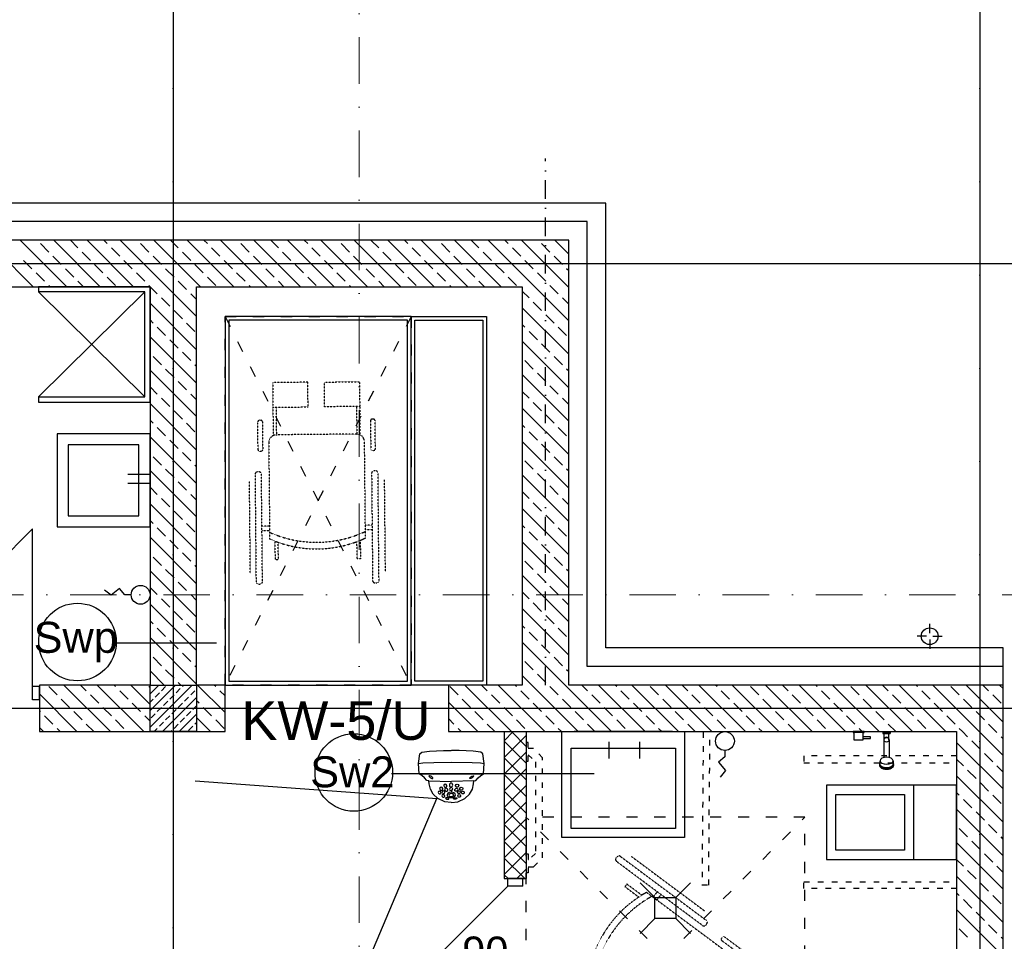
# Model space of a CAD drawing. Header units: millimetres. Extents: x -7023 to 53801, y 9849 to 33561.
# Tile 67 of 256: x 7279 to 7809, y 21781 to 22276. Entities that reach past the tile are written whole.
import ezdxf
from ezdxf.enums import TextEntityAlignment as Align

# ---------------------------------------------------------------- set-up
doc = ezdxf.new("R2010")
doc.units = ezdxf.units.MM
for name, pattern in [('ACAD_ISO03W100', [30, 12, -18]), ('DASHDOT', [1, 0.5, -0.25, 0, -0.25]), ('DASHDOTX2', [2, 1, -0.5, 0, -0.5])]:
    doc.linetypes.add(name, pattern=pattern)
doc.layers.get('0').update_dxf_attribs({"lineweight": 9})
for name, color, linetype in [('.IE_podklad', 252, 'Continuous'), ('IE_CCTV', 6, 'Continuous'), ('IE_SKD', 6, 'Continuous')]:
    doc.layers.add(name, color=color, linetype=linetype)
doc.layers.add('PROJEKT osie', color=251, linetype='DASHDOTX2', lineweight=9)
doc.styles.add('Opisowy', font='arial.ttf')
doc.styles.get("Standard").update_dxf_attribs({"font": 'arial.ttf'})
doc.linetypes.add('ZIGZAG', pattern='A,0.00254,-5.08,[131,ltypeshp.shx,S=5.08,R=0,X=-5.08,Y=0],-10.16,[131,ltypeshp.shx,S=5.08,R=180,X=5.08,Y=0],-5.08', length=20.32254)

# ---------------------------------------------------------------- blocks, each defined once
blk = doc.blocks.new('OSIE DOMKU')
at = {"layer": 'PROJEKT osie', "ltscale": 25}
for p, q in [((-31887.02, 6226.99), (-31887.02, 4134.85)), ((-31453.52, 6226.99), (-31453.52, 4134.85)), ((-33194.97, 5466.65), (-29895.99, 5466.65)), ((-33194.97, 5405.65), (-30212.41, 5405.65))]:
    blk.add_line(p, q, dxfattribs=at)
blk = doc.blocks.new('AAT_KOPUŁA')
for points in [[(-11.14, -10.07), (-12.07, -9.94), (-13, -8.71), (-14.17, -7.71), (-15.37, -7.04), (-15.59, -2.4), (-15.11, 1.7), (-14.13, 2.53), (-10.89, 2.9), (-4.7, 3.18), (-1.32, 3.18)], [(8.54, -10.07), (9.47, -9.94), (10.41, -8.71), (11.58, -7.71), (12.78, -7.04), (12.99, -2.4), (12.51, 1.7), (11.54, 2.53), (8.29, 2.9), (2.11, 3.18), (-1.27, 3.18)], [(-15.59, -2.4), (-13.77, -2.15), (-8.91, -2.02), (-1.13, -1.86), (7.77, -2.02), (11.48, -2.12), (12.99, -2.4)], [(-15.37, -7.04), (-9.31, -7.06), (1.87, -6.94), (12.78, -7.04)], [(-1.34, -19.45), (-4.13, -19.22), (-7.15, -17.75), (-9.22, -15.88), (-10.47, -13.64), (-11.04, -11.39), (-11.14, -10.07), (-1.32, -10.32)], [(-1.26, -19.45), (1.53, -19.22), (4.55, -17.75), (6.62, -15.88), (7.87, -13.64), (8.44, -11.39), (8.54, -10.07), (-1.27, -10.32)]]:
    blk.add_lwpolyline(points)
for points in [[(-10.88, -8.27), (-10.35, -8.77), (-9.86, -9.06), (-9.43, -9.03), (-9.42, -8.74), (-9.78, -8.3), (-10.27, -7.97), (-10.81, -7.79), (-11.03, -7.8), (-11.1, -7.96), (-10.99, -8.15)], [(8.29, -8.27), (7.75, -8.77), (7.27, -9.06), (6.84, -9.03), (6.83, -8.74), (7.18, -8.3), (7.68, -7.97), (8.21, -7.79), (8.44, -7.8), (8.51, -7.96), (8.39, -8.15)], [(-5.08, -13.44), (-5.36, -13.02), (-5.73, -12.85), (-6.23, -12.96), (-6.42, -13.45), (-6.25, -13.95), (-5.92, -14.15), (-5.4, -14.15), (-5.11, -13.9), (-5.05, -13.63)], [(-3.24, -12.12), (-3.51, -11.7), (-3.88, -11.53), (-4.39, -11.64), (-4.58, -12.13), (-4.41, -12.62), (-4.08, -12.83), (-3.55, -12.83), (-3.26, -12.58), (-3.21, -12.31)], [(-1.46, -10.97), (-1.79, -11.13), (-2.06, -11.51), (-2.15, -11.85), (-2.06, -12.33), (-1.83, -12.61), (-1.41, -12.73), (-0.95, -12.55), (-0.71, -12), (-0.74, -11.52), (-0.97, -11.24), (-1.2, -11)], [(0.57, -12.12), (0.84, -11.7), (1.21, -11.53), (1.72, -11.64), (1.91, -12.13), (1.74, -12.62), (1.41, -12.83), (0.88, -12.83), (0.59, -12.58), (0.54, -12.31)], [(2.41, -13.44), (2.69, -13.02), (3.06, -12.85), (3.56, -12.96), (3.75, -13.45), (3.58, -13.95), (3.25, -14.15), (2.73, -14.15), (2.44, -13.9), (2.38, -13.63)], [(-5.81, -15.17), (-6.01, -14.74), (-6.38, -14.58), (-6.88, -14.68), (-7.04, -15.09), (-6.9, -15.46), (-6.61, -15.69), (-6.12, -15.69), (-5.92, -15.55), (-5.8, -15.31)], [(-4.21, -16.62), (-4.41, -16.19), (-4.78, -16.02), (-5.29, -16.13), (-5.44, -16.53), (-5.3, -16.91), (-5.01, -17.13), (-4.53, -17.14), (-4.32, -17), (-4.2, -16.76)], [(-4.11, -15.02), (-4.31, -14.59), (-4.68, -14.43), (-5.19, -14.53), (-5.34, -14.94), (-5.2, -15.31), (-4.91, -15.54), (-4.43, -15.54), (-4.22, -15.4), (-4.1, -15.16)], [(-2.89, -13.89), (-3.16, -13.47), (-3.53, -13.3), (-4.04, -13.41), (-4.23, -13.9), (-4.06, -14.4), (-3.73, -14.6), (-3.2, -14.6), (-2.91, -14.35), (-2.86, -14.08)], [(-1.41, -14.94), (-2.24, -15.08), (-2.86, -15.55), (-3.15, -15.98), (-3.17, -16.56), (-2.73, -17.05), (-1.96, -17.33), (-1.36, -17.38), (-0.59, -17.27), (0.19, -16.77), (0.47, -16.25), (0.39, -15.78), (-0.16, -15.22), (-0.97, -14.99)], [(-1.27, -15.61), (-1.85, -15.67), (-2.32, -15.95), (-2.37, -16.27), (-2.31, -16.63), (-1.95, -16.85), (-1.44, -16.9), (-0.72, -16.8), (-0.33, -16.47), (-0.3, -15.98), (-0.77, -15.66)], [(-1.42, -12.92), (-1.85, -13.05), (-2.01, -13.33), (-2.09, -13.83), (-1.9, -14.16), (-1.59, -14.28), (-1.05, -14.26), (-0.77, -13.86), (-0.71, -13.57), (-0.93, -13.17), (-1.14, -13)], [(0.22, -13.89), (0.49, -13.47), (0.86, -13.3), (1.37, -13.41), (1.56, -13.9), (1.39, -14.4), (1.06, -14.6), (0.53, -14.6), (0.24, -14.35), (0.19, -14.08)], [(1.44, -15.02), (1.64, -14.59), (2.01, -14.43), (2.52, -14.53), (2.67, -14.94), (2.53, -15.31), (2.24, -15.54), (1.76, -15.54), (1.55, -15.4), (1.43, -15.16)], [(1.54, -16.62), (1.74, -16.19), (2.11, -16.02), (2.62, -16.13), (2.77, -16.53), (2.63, -16.91), (2.34, -17.13), (1.86, -17.14), (1.65, -17), (1.53, -16.76)], [(3.14, -15.17), (3.34, -14.74), (3.71, -14.58), (4.21, -14.68), (4.37, -15.09), (4.23, -15.46), (3.94, -15.69), (3.45, -15.69), (3.25, -15.55), (3.13, -15.31)], [(-2.89, -17.47), (-3.21, -17.39), (-3.69, -17.43), (-3.84, -17.61), (-3.7, -17.82), (-3.29, -18), (-2.79, -18.08), (-2.39, -17.98), (-2.34, -17.78), (-2.54, -17.62)], [(0.21, -17.47), (0.54, -17.39), (1.02, -17.43), (1.17, -17.61), (1.03, -17.82), (0.62, -18), (0.12, -18.08), (-0.28, -17.98), (-0.33, -17.78), (-0.13, -17.62)]]:
    blk.add_lwpolyline(points, close=True)
blk = doc.blocks.new('zw$65D6')
at = {"layer": 'IE_SKD'}
for p, q in [((0, 0), (41.4, -123.59)), ((0.13, -0.2), (130.47, -0.87))]:
    blk.add_line(p, q, dxfattribs=at)

msp = doc.modelspace()

# ---------------------------------------------------------------- linework, layer by layer
at = {"layer": '.IE_podklad', "ltscale": 25}
for p, q in [((7362.06, 22727.75), (7362.06, 20635.61)), ((7795.56, 22727.75), (7795.56, 20635.61)), ((6054.1, 22145.41), (9353.09, 22145.41)), ((6054.1, 21906.41), (9036.66, 21906.41))]:
    msp.add_line(p, q, dxfattribs=at)
at = {"layer": '.IE_podklad', "linetype": 'DASHDOT', "lineweight": 13, "ltscale": 50}
msp.add_line((7461.89, 22517.48), (7461.89, 21687.64), dxfattribs=at)
at = {"layer": '.IE_podklad', "linetype": 'DASHDOTX2', "ltscale": 10}
for p, q in [((7562.06, 21918.91), (7562.06, 22201.81)), ((7129.56, 22145.41), (7634.99, 22145.41))]:
    msp.add_line(p, q, dxfattribs=at)
at = {"layer": '.IE_podklad'}
for p, q in [((7594.56, 22177.91), (7162.06, 22177.91)), ((7594.56, 21938.91), (7594.56, 22177.91)), ((7349.56, 22157.91), (7142.06, 22157.91)), ((7286.81, 22132.91), (7261.65, 22158.07)), ((7304.77, 22132.91), (7279.62, 22158.06)), ((7322.73, 22132.91), (7297.59, 22158.05)), ((7310.79, 22153.83), (7306.57, 22158.05)), ((7340.69, 22132.91), (7315.56, 22158.04)), ((7326.51, 22156.07), (7324.54, 22158.04)), ((7374.56, 22117.01), (7333.53, 22158.03)), ((7574.56, 22157.91), (7349.56, 22157.91)), ((7376.62, 22132.91), (7351.5, 22158.02)), ((7364.67, 22153.83), (7360.48, 22158.02)), ((7394.58, 22132.91), (7369.47, 22158.01)), ((7380.39, 22156.07), (7378.45, 22158.01)), ((7412.54, 22132.91), (7387.44, 22158)), ((7430.5, 22132.91), (7405.41, 22158)), ((7418.55, 22153.83), (7414.39, 22157.99)), ((7448.46, 22132.91), (7423.38, 22157.99)), ((7434.27, 22156.07), (7432.36, 22157.98)), ((7466.42, 22132.91), (7441.35, 22157.98)), ((7484.38, 22132.91), (7459.32, 22157.97)), ((7472.44, 22153.83), (7468.3, 22157.96)), ((7502.34, 22132.91), (7477.29, 22157.96)), ((7488.15, 22156.07), (7486.27, 22157.95)), ((7520.3, 22132.91), (7495.26, 22157.95)), ((7538.26, 22132.91), (7513.23, 22157.94)), ((7526.32, 22153.83), (7522.21, 22157.93)), ((7574.56, 22114.57), (7531.2, 22157.93)), ((7542.03, 22156.07), (7540.18, 22157.92)), ((7574.56, 22132.53), (7549.17, 22157.92)), ((7574.56, 22150.49), (7567.14, 22157.91)), ((7574.56, 21918.91), (7574.56, 22157.91)), ((7295.08, 22151.58), (7290.59, 22156.07)), ((7333.24, 22149.34), (7328.75, 22153.83)), ((7348.96, 22151.58), (7344.47, 22156.07)), ((7387.12, 22149.34), (7382.63, 22153.83)), ((7402.84, 22151.58), (7398.35, 22156.07)), ((7441.01, 22149.34), (7436.52, 22153.83)), ((7456.72, 22151.58), (7452.23, 22156.07)), ((7494.89, 22149.34), (7490.4, 22153.83)), ((7510.6, 22151.58), (7506.11, 22156.07)), ((7548.77, 22149.34), (7544.28, 22153.83)), ((7564.48, 22151.58), (7559.99, 22156.07)), ((7286.1, 22142.6), (7281.61, 22147.09)), ((7301.81, 22144.85), (7297.32, 22149.34)), ((7317.53, 22147.09), (7313.04, 22151.58)), ((7339.98, 22142.6), (7335.49, 22147.09)), ((7355.69, 22144.85), (7351.2, 22149.34)), ((7371.41, 22147.09), (7366.92, 22151.58)), ((7393.86, 22142.6), (7389.37, 22147.09)), ((7409.57, 22144.85), (7405.08, 22149.34)), ((7425.29, 22147.09), (7420.8, 22151.58)), ((7447.74, 22142.6), (7443.25, 22147.09)), ((7463.46, 22144.85), (7458.97, 22149.34)), ((7479.17, 22147.09), (7474.68, 22151.58)), ((7501.62, 22142.6), (7497.13, 22147.09)), ((7517.34, 22144.85), (7512.85, 22149.34)), ((7533.05, 22147.09), (7528.56, 22151.58)), ((7555.5, 22142.6), (7551.01, 22147.09)), ((7571.22, 22144.85), (7566.73, 22149.34)), ((7308.55, 22138.11), (7304.06, 22142.6)), ((7324.26, 22140.36), (7319.77, 22144.85)), ((7362.43, 22138.11), (7357.94, 22142.6)), ((7378.14, 22140.36), (7373.65, 22144.85)), ((7416.31, 22138.11), (7411.82, 22142.6)), ((7432.03, 22140.36), (7427.54, 22144.85)), ((7470.19, 22138.11), (7465.7, 22142.6)), ((7485.91, 22140.36), (7481.42, 22144.85)), ((7524.07, 22138.11), (7519.58, 22142.6)), ((7539.79, 22140.36), (7535.3, 22144.85)), ((7574.56, 22141.51), (7573.46, 22142.6)), ((7292.83, 22135.87), (7288.34, 22140.36)), ((7331, 22133.62), (7326.51, 22138.11)), ((7346.71, 22135.87), (7342.22, 22140.36)), ((7384.88, 22133.62), (7380.39, 22138.11)), ((7400.59, 22135.87), (7396.1, 22140.36)), ((7438.76, 22133.62), (7434.27, 22138.11)), ((7454.48, 22135.87), (7449.99, 22140.36)), ((7492.64, 22133.62), (7488.15, 22138.11)), ((7508.36, 22135.87), (7503.87, 22140.36)), ((7546.52, 22133.62), (7542.03, 22138.11)), ((7562.24, 22135.87), (7557.75, 22140.36)), ((7142.06, 22132.91), (7349.56, 22132.91)), ((7349.56, 22132.91), (7289.56, 22132.91)), ((7289.56, 22132.91), (7289.56, 22130.13)), ((7295.79, 22132.91), (7295.08, 22133.62)), ((7313.75, 22132.91), (7310.79, 22135.87)), ((7353.45, 22129.13), (7348.96, 22133.62)), ((7349.56, 22132.91), (7349.56, 21918.91)), ((7349.56, 22070.95), (7349.56, 22132.91)), ((7369.16, 22131.38), (7364.67, 22135.87)), ((7374.56, 21918.91), (7374.56, 22132.91)), ((7374.56, 22132.91), (7549.56, 22132.91)), ((7403.56, 22132.91), (7402.84, 22133.62)), ((7421.52, 22132.91), (7418.55, 22135.87)), ((7457.44, 22132.91), (7456.72, 22133.62)), ((7475.4, 22132.91), (7472.44, 22135.87)), ((7511.32, 22132.91), (7510.6, 22133.62)), ((7529.28, 22132.91), (7526.32, 22135.87)), ((7549.56, 22132.91), (7549.56, 21918.91)), ((7568.97, 22129.13), (7564.48, 22133.62)), ((7346.78, 22130.13), (7289.56, 22130.13)), ((7289.56, 22130.13), (7346.78, 22073.73)), ((7289.56, 22073.73), (7346.78, 22130.13)), ((7346.78, 22073.73), (7346.78, 22130.13)), ((7360.18, 22122.4), (7355.69, 22126.89)), ((7374.56, 22125.99), (7371.41, 22129.13)), ((7553.26, 22126.89), (7549.56, 22130.59)), ((7574.56, 22123.55), (7571.22, 22126.89)), ((7374.56, 22099.04), (7349.56, 22124.04)), ((7574.56, 22096.61), (7549.56, 22121.61)), ((7559.99, 22120.15), (7555.5, 22124.64)), ((7366.92, 22115.66), (7362.43, 22120.15)), ((7566.73, 22113.42), (7562.24, 22117.91)), ((7351.2, 22113.42), (7349.56, 22115.06)), ((7357.94, 22106.68), (7353.45, 22111.17)), ((7373.65, 22108.93), (7369.16, 22113.42)), ((7551.01, 22111.17), (7549.56, 22112.63)), ((7573.46, 22106.68), (7568.97, 22111.17)), ((7374.56, 22081.08), (7349.56, 22106.08)), ((7557.75, 22104.44), (7553.26, 22108.93)), ((7364.67, 22099.95), (7360.18, 22104.44)), ((7574.56, 22078.65), (7549.56, 22103.65)), ((7564.48, 22097.7), (7559.99, 22102.19)), ((7355.69, 22090.97), (7351.2, 22095.46)), ((7371.41, 22093.21), (7366.92, 22097.7)), ((7571.22, 22090.97), (7566.73, 22095.46)), ((7362.43, 22084.23), (7357.94, 22088.72)), ((7374.56, 22090.06), (7373.65, 22090.97)), ((7555.5, 22088.72), (7551.01, 22093.21)), ((7574.56, 22087.63), (7573.46, 22088.72)), ((7374.56, 22063.12), (7349.56, 22088.12)), ((7574.56, 22060.69), (7549.56, 22085.69)), ((7562.24, 22081.99), (7557.75, 22086.48)), ((7353.45, 22075.25), (7349.56, 22079.14)), ((7369.16, 22077.5), (7364.67, 22081.99)), ((7568.97, 22075.25), (7564.48, 22079.74)), ((7289.56, 22073.73), (7289.56, 22070.95)), ((7289.56, 22073.73), (7346.78, 22073.73)), ((7360.18, 22068.52), (7355.69, 22073.01)), ((7374.56, 22072.1), (7371.41, 22075.25)), ((7553.26, 22073.01), (7549.56, 22076.71)), ((7574.56, 22069.67), (7571.22, 22073.01)), ((7289.56, 22070.95), (7349.56, 22070.95)), ((7374.56, 22045.16), (7349.56, 22070.16)), ((7574.56, 22042.73), (7549.56, 22067.73)), ((7559.99, 22066.27), (7555.5, 22070.76)), ((7366.92, 22061.78), (7362.43, 22066.27)), ((7566.73, 22059.54), (7562.24, 22064.03)), ((7351.2, 22059.54), (7349.56, 22061.18)), ((7357.94, 22052.8), (7353.45, 22057.29)), ((7373.65, 22055.05), (7369.16, 22059.54)), ((7551.01, 22057.29), (7549.56, 22058.75)), ((7573.46, 22052.8), (7568.97, 22057.29)), ((7349.56, 22053.91), (7299.56, 22053.91)), ((7299.56, 22053.91), (7299.56, 22003.91)), ((7349.56, 22003.91), (7349.56, 22053.91)), ((7374.56, 22027.2), (7349.56, 22052.2)), ((7557.75, 22050.56), (7553.26, 22055.05)), ((7343.56, 22047.91), (7305.56, 22047.91)), ((7305.56, 22047.91), (7305.56, 22009.91)), ((7343.56, 22009.91), (7343.56, 22047.91)), ((7364.67, 22046.07), (7360.18, 22050.56)), ((7574.56, 22024.77), (7549.56, 22049.77)), ((7564.48, 22043.82), (7559.99, 22048.31)), ((7355.69, 22037.09), (7351.2, 22041.58)), ((7371.41, 22039.33), (7366.92, 22043.82)), ((7571.22, 22037.09), (7566.73, 22041.58)), ((7374.56, 22036.18), (7373.65, 22037.09)), ((7555.5, 22034.84), (7551.01, 22039.33)), ((7349.53, 22032.07), (7337.59, 22032.07)), ((7374.56, 22009.24), (7349.56, 22034.24)), ((7362.43, 22030.35), (7357.94, 22034.84)), ((7574.56, 22006.81), (7549.56, 22031.81)), ((7562.24, 22028.11), (7557.75, 22032.6)), ((7574.56, 22033.75), (7573.46, 22034.84)), ((7349.53, 22027.21), (7337.59, 22027.21)), ((7353.45, 22021.37), (7349.56, 22025.26)), ((7369.16, 22023.62), (7364.67, 22028.11)), ((7568.97, 22021.37), (7564.48, 22025.86)), ((7374.56, 22018.22), (7371.41, 22021.37)), ((7553.26, 22019.13), (7549.56, 22022.83)), ((7374.56, 21991.28), (7349.56, 22016.28)), ((7360.18, 22014.64), (7355.69, 22019.13)), ((7559.99, 22012.39), (7555.5, 22016.88)), ((7574.56, 22015.79), (7571.22, 22019.13)), ((7305.56, 22009.91), (7343.56, 22009.91)), ((7366.92, 22007.9), (7362.43, 22012.39)), ((7574.56, 21988.85), (7549.56, 22013.85)), ((7566.73, 22005.65), (7562.24, 22010.15)), ((7351.2, 22005.65), (7349.56, 22007.3)), ((7373.65, 22001.16), (7369.16, 22005.65)), ((7551.01, 22003.41), (7549.56, 22004.87)), ((7201.66, 21918.12), (7286.45, 22002.91)), ((7286.45, 21918.12), (7286.45, 22002.91)), ((7299.56, 22003.91), (7349.56, 22003.91)), ((7357.94, 21998.92), (7353.45, 22003.41)), ((7557.75, 21996.67), (7553.26, 22001.16)), ((7573.46, 21998.92), (7568.97, 22003.41)), ((7374.56, 21973.32), (7349.56, 21998.32)), ((7364.67, 21992.18), (7360.18, 21996.67)), ((7574.56, 21970.89), (7549.56, 21995.89)), ((7564.48, 21989.94), (7559.99, 21994.43)), ((7371.41, 21985.45), (7366.92, 21989.94)), ((7355.69, 21983.2), (7351.2, 21987.69)), ((7374.56, 21982.3), (7373.65, 21983.2)), ((7555.5, 21980.96), (7551.01, 21985.45)), ((7571.22, 21983.2), (7566.73, 21987.69)), ((7374.56, 21955.36), (7349.56, 21980.36)), ((7362.43, 21976.47), (7357.94, 21980.96)), ((7574.56, 21952.93), (7549.56, 21977.93)), ((7562.24, 21974.22), (7557.75, 21978.71)), ((7574.56, 21979.87), (7573.46, 21980.96)), ((7369.16, 21969.73), (7364.67, 21974.22)), ((7353.45, 21967.49), (7349.56, 21971.38)), ((7374.56, 21964.34), (7371.41, 21967.49)), ((7553.26, 21965.24), (7549.56, 21968.95)), ((7568.97, 21967.49), (7564.48, 21971.98)), ((7374.56, 21937.4), (7349.56, 21962.4)), ((7360.18, 21960.75), (7355.69, 21965.24)), ((7559.99, 21958.51), (7555.5, 21963)), ((7574.56, 21961.91), (7571.22, 21965.24)), ((7366.92, 21954.02), (7362.43, 21958.51)), ((7574.56, 21934.97), (7549.56, 21959.97)), ((7351.2, 21951.77), (7349.56, 21953.42)), ((7373.65, 21947.28), (7369.16, 21951.77)), ((7566.73, 21951.77), (7562.24, 21956.26)), ((7357.94, 21945.04), (7353.45, 21949.53)), ((7551.01, 21949.53), (7549.56, 21950.99)), ((7557.75, 21942.79), (7553.26, 21947.28)), ((7573.46, 21945.04), (7568.97, 21949.53)), ((7330.84, 21941.54), (7385.33, 21941.54)), ((7374.56, 21919.44), (7349.56, 21944.44)), ((7364.67, 21938.3), (7360.18, 21942.79)), ((7597.65, 21893.91), (7549.56, 21942.01)), ((7564.48, 21936.06), (7559.99, 21940.55)), ((7371.41, 21931.57), (7366.92, 21936.06)), ((7808.06, 21938.91), (7594.56, 21938.91)), ((7808.06, 21918.91), (7808.06, 21938.91)), ((7355.69, 21929.32), (7351.2, 21933.81)), ((7555.5, 21927.08), (7551.01, 21931.57)), ((7571.22, 21929.32), (7566.73, 21933.81)), ((7357.13, 21918.91), (7349.56, 21926.48)), ((7362.43, 21922.59), (7357.94, 21927.08)), ((7374.56, 21928.42), (7373.65, 21929.32)), ((7562.24, 21920.34), (7557.75, 21924.83)), ((7574.56, 21925.99), (7573.46, 21927.08)), ((7366.11, 21918.91), (7364.67, 21920.34)), ((7579.69, 21893.91), (7549.56, 21924.04)), ((7290.06, 21918.12), (7286.45, 21918.12)), ((7286.45, 21910.91), (7286.45, 21918.12)), ((7349.56, 21918.91), (7290.06, 21918.91)), ((7290.06, 21918.91), (7290.06, 21893.91)), ((7290.06, 21910.91), (7290.06, 21918.12)), ((7310.29, 21893.91), (7290.06, 21914.14)), ((7299.57, 21913.61), (7295.08, 21918.1)), ((7328.25, 21893.91), (7303.25, 21918.91)), ((7315.28, 21915.85), (7312.23, 21918.91)), ((7346.21, 21893.91), (7321.21, 21918.91)), ((7331, 21918.1), (7330.19, 21918.91)), ((7337.73, 21911.36), (7333.24, 21915.85)), ((7349.56, 21908.52), (7339.17, 21918.91)), ((7349.56, 21917.5), (7348.96, 21918.1)), ((7349.56, 21914.21), (7354.26, 21918.91)), ((7349.56, 21905.23), (7363.24, 21918.91)), ((7349.56, 21896.25), (7372.22, 21918.91)), ((7349.56, 21918.7), (7349.77, 21918.91)), ((7349.56, 21918.91), (7374.56, 21918.91)), ((7349.56, 21893.91), (7349.56, 21918.91)), ((7352.33, 21912.48), (7354.57, 21914.73)), ((7355.69, 21915.85), (7357.94, 21918.1)), ((7363.55, 21914.73), (7365.8, 21916.97)), ((7366.92, 21918.1), (7367.73, 21918.91)), ((7371.41, 21913.61), (7373.65, 21915.85)), ((7389.85, 21918.91), (7374.56, 21918.91)), ((7374.56, 21918.91), (7374.56, 21893.91)), ((7389.85, 21904.14), (7375.09, 21918.91)), ((7384.88, 21918.1), (7384.07, 21918.91)), ((7389.85, 21913.12), (7387.12, 21915.85)), ((7389.85, 21893.91), (7389.85, 21918.91)), ((7549.56, 21918.91), (7509.89, 21918.91)), ((7509.89, 21918.91), (7509.89, 21893.91)), ((7515.09, 21913.61), (7510.6, 21918.1)), ((7543.77, 21893.91), (7518.77, 21918.91)), ((7530.81, 21915.85), (7527.75, 21918.91)), ((7561.73, 21893.91), (7536.73, 21918.91)), ((7546.52, 21918.1), (7545.71, 21918.91)), ((7553.26, 21911.36), (7548.77, 21915.85)), ((7568.97, 21913.61), (7564.48, 21918.1)), ((7808.06, 21918.91), (7574.56, 21918.91)), ((7584.69, 21915.85), (7581.64, 21918.91)), ((7615.62, 21893.91), (7590.62, 21918.91)), ((7600.4, 21918.1), (7599.6, 21918.91)), ((7607.14, 21911.36), (7602.65, 21915.85)), ((7633.58, 21893.91), (7608.58, 21918.91)), ((7622.86, 21913.61), (7618.37, 21918.1)), ((7651.54, 21893.91), (7626.54, 21918.91)), ((7638.57, 21915.85), (7635.52, 21918.91)), ((7669.5, 21893.91), (7644.5, 21918.91)), ((7654.29, 21918.1), (7653.48, 21918.91)), ((7661.02, 21911.36), (7656.53, 21915.85)), ((7687.46, 21893.91), (7662.46, 21918.91)), ((7676.74, 21913.61), (7672.25, 21918.1)), ((7705.42, 21893.91), (7680.42, 21918.91)), ((7692.45, 21915.85), (7689.4, 21918.91)), ((7723.38, 21893.91), (7698.38, 21918.91)), ((7708.17, 21918.1), (7707.36, 21918.91)), ((7714.9, 21911.36), (7710.41, 21915.85)), ((7741.34, 21893.91), (7716.34, 21918.91)), ((7730.62, 21913.61), (7726.13, 21918.1)), ((7759.3, 21893.91), (7734.3, 21918.91)), ((7746.33, 21915.85), (7743.28, 21918.91)), ((7777.26, 21893.91), (7752.26, 21918.91)), ((7762.05, 21918.1), (7761.24, 21918.91)), ((7768.78, 21911.36), (7764.29, 21915.85)), ((7795.22, 21893.91), (7770.22, 21918.91)), ((7784.5, 21913.61), (7780.01, 21918.1)), ((7808.06, 21899.03), (7788.18, 21918.91)), ((7800.22, 21915.85), (7797.16, 21918.91)), ((7808.06, 21916.99), (7806.14, 21918.91)), ((7808.06, 21333.41), (7808.06, 21918.91)), ((7290.06, 21910.91), (7286.45, 21910.91)), ((7306.3, 21906.87), (7301.81, 21911.36)), ((7322.02, 21909.12), (7317.53, 21913.61)), ((7344.47, 21904.63), (7339.98, 21909.12)), ((7349.56, 21909.72), (7351.2, 21911.36)), ((7356.2, 21893.91), (7374.56, 21912.27)), ((7356.82, 21907.99), (7359.06, 21910.24)), ((7360.18, 21911.36), (7362.43, 21913.61)), ((7364.67, 21906.87), (7366.92, 21909.12)), ((7368.04, 21910.24), (7370.29, 21912.48)), ((7375.9, 21909.12), (7374.56, 21910.46)), ((7525.81, 21893.91), (7509.95, 21909.77)), ((7521.83, 21906.87), (7517.34, 21911.36)), ((7537.54, 21909.12), (7533.05, 21913.61)), ((7559.99, 21904.63), (7555.5, 21909.12)), ((7575.71, 21906.87), (7571.22, 21911.36)), ((7591.42, 21909.12), (7586.93, 21913.61)), ((7613.88, 21904.63), (7609.39, 21909.12)), ((7629.59, 21906.87), (7625.1, 21911.36)), ((7645.31, 21909.12), (7640.82, 21913.61)), ((7667.76, 21904.63), (7663.27, 21909.12)), ((7683.47, 21906.87), (7678.98, 21911.36)), ((7699.19, 21909.12), (7694.7, 21913.61)), ((7721.64, 21904.63), (7717.15, 21909.12)), ((7737.35, 21906.87), (7732.86, 21911.36)), ((7753.07, 21909.12), (7748.58, 21913.61)), ((7775.52, 21904.63), (7771.03, 21909.12)), ((7791.24, 21906.87), (7786.75, 21911.36)), ((7806.95, 21909.12), (7802.46, 21913.61)), ((7290.59, 21904.63), (7290.06, 21905.16)), ((7313.04, 21900.14), (7308.55, 21904.63)), ((7328.75, 21902.38), (7324.26, 21906.87)), ((7350.08, 21901.26), (7352.33, 21903.5)), ((7353.45, 21904.63), (7355.69, 21906.87)), ((7361.31, 21903.5), (7363.55, 21905.75)), ((7369.16, 21902.38), (7371.41, 21904.63)), ((7372.53, 21905.75), (7374.56, 21907.78)), ((7382.63, 21902.38), (7378.14, 21906.87)), ((7528.56, 21900.14), (7524.07, 21904.63)), ((7544.28, 21902.38), (7539.79, 21906.87)), ((7582.44, 21900.14), (7577.95, 21904.63)), ((7598.16, 21902.38), (7593.67, 21906.87)), ((7636.33, 21900.14), (7631.84, 21904.63)), ((7652.04, 21902.38), (7647.55, 21906.87)), ((7690.21, 21900.14), (7685.72, 21904.63)), ((7705.92, 21902.38), (7701.43, 21906.87)), ((7744.09, 21900.14), (7739.6, 21904.63)), ((7759.8, 21902.38), (7755.31, 21906.87)), ((7797.97, 21900.14), (7793.48, 21904.63)), ((7297.32, 21897.89), (7292.83, 21902.38)), ((7335.49, 21895.65), (7331, 21900.14)), ((7349.56, 21899.54), (7346.71, 21902.38)), ((7354.57, 21896.77), (7356.82, 21899.01)), ((7357.94, 21900.14), (7360.18, 21902.38)), ((7365.18, 21893.91), (7374.56, 21903.28)), ((7365.8, 21899.01), (7368.04, 21901.26)), ((7373.65, 21897.89), (7374.56, 21898.79)), ((7382.13, 21893.91), (7374.56, 21901.48)), ((7389.37, 21895.65), (7384.88, 21900.14)), ((7512.85, 21897.89), (7509.89, 21900.85)), ((7551.01, 21895.65), (7546.52, 21900.14)), ((7566.73, 21897.89), (7562.24, 21902.38)), ((7604.9, 21895.65), (7600.4, 21900.14)), ((7620.61, 21897.89), (7616.12, 21902.38)), ((7658.78, 21895.65), (7654.29, 21900.14)), ((7674.49, 21897.89), (7670, 21902.38)), ((7712.66, 21895.65), (7708.17, 21900.14)), ((7728.37, 21897.89), (7723.88, 21902.38)), ((7766.54, 21895.65), (7762.05, 21900.14)), ((7782.26, 21897.89), (7777.76, 21902.38)), ((7292.33, 21893.91), (7290.06, 21896.18)), ((7290.06, 21893.91), (7374.56, 21893.91)), ((7301.31, 21893.91), (7299.57, 21895.65)), ((7319.27, 21893.91), (7315.28, 21897.89)), ((7374.56, 21893.91), (7349.56, 21893.91)), ((7351.71, 21893.91), (7353.45, 21895.65)), ((7360.69, 21893.91), (7361.31, 21894.52)), ((7362.43, 21895.65), (7364.67, 21897.89)), ((7370.29, 21894.52), (7372.53, 21896.77)), ((7374.16, 21893.91), (7374.56, 21894.3)), ((7374.56, 21893.91), (7389.85, 21893.91)), ((7509.89, 21893.91), (7783.06, 21893.91)), ((7516.83, 21893.91), (7515.09, 21895.65)), ((7534.79, 21893.91), (7530.81, 21897.89)), ((7539.89, 21893.91), (7539.89, 21814.91)), ((7539.89, 21889.02), (7544.78, 21893.91)), ((7551.89, 21885.79), (7543.77, 21893.91)), ((7551.89, 21814.91), (7551.89, 21893.91)), ((7570.71, 21893.91), (7568.97, 21895.65)), ((7588.67, 21893.91), (7584.69, 21897.89)), ((7624.6, 21893.91), (7622.86, 21895.65)), ((7642.56, 21893.91), (7638.57, 21897.89)), ((7678.48, 21893.91), (7676.74, 21895.65)), ((7696.44, 21893.91), (7692.45, 21897.89)), ((7733.38, 21893.91), (7727.38, 21893.91)), ((7727.38, 21893.91), (7727.38, 21893.41)), ((7727.38, 21893.41), (7727.88, 21893.41)), ((7727.88, 21893.41), (7727.88, 21889.41)), ((7732.89, 21893.41), (7727.88, 21893.41)), ((7732.36, 21893.91), (7730.62, 21895.65)), ((7732.89, 21891.13), (7732.89, 21893.41)), ((7732.89, 21893.41), (7733.38, 21893.41)), ((7733.38, 21893.41), (7733.38, 21893.91)), ((7743.4, 21893.41), (7747.4, 21893.41)), ((7750.32, 21893.91), (7746.33, 21897.89)), ((7783.06, 21893.91), (7783.06, 21697.91)), ((7786.24, 21893.91), (7784.5, 21895.65)), ((7788.99, 21891.16), (7786.24, 21893.91)), ((7808.06, 21881.07), (7795.22, 21893.91)), ((7804.2, 21893.91), (7800.22, 21897.89)), ((7804.71, 21893.4), (7804.2, 21893.91)), ((7539.89, 21880.04), (7551.89, 21892.04)), ((7551.89, 21876.81), (7539.89, 21888.81)), ((7596.12, 21888.4), (7596.12, 21879.4)), ((7612.54, 21888.4), (7612.54, 21879.4)), ((7727.88, 21889.41), (7732.89, 21889.41)), ((7736.8, 21891.13), (7732.89, 21891.13)), ((7732.89, 21890.1), (7732.89, 21891.13)), ((7732.89, 21889.41), (7732.89, 21890.1)), ((7732.89, 21890.1), (7736.8, 21890.1)), ((7736.8, 21890.1), (7736.8, 21891.13)), ((7808.06, 21863.11), (7783.06, 21888.11)), ((7795.73, 21884.42), (7791.24, 21888.91)), ((7808.06, 21890.05), (7806.95, 21891.16)), ((7539.89, 21871.06), (7551.89, 21883.06)), ((7551.89, 21867.83), (7539.89, 21879.83)), ((7786.75, 21875.44), (7783.06, 21879.13)), ((7802.46, 21877.69), (7797.97, 21882.18)), ((7539.89, 21862.07), (7551.89, 21874.07)), ((7793.48, 21868.71), (7788.99, 21873.2)), ((7808.06, 21872.09), (7804.71, 21875.44)), ((7479.34, 21871.46), (7588.33, 21871.46)), ((7551.89, 21858.85), (7539.89, 21870.85)), ((7808.06, 21845.15), (7783.06, 21870.15)), ((7800.22, 21861.97), (7795.73, 21866.46)), ((7539.89, 21853.09), (7551.89, 21865.09)), ((7551.89, 21849.87), (7539.89, 21861.87)), ((7784.5, 21859.73), (7783.06, 21861.17)), ((7539.89, 21844.11), (7551.89, 21856.11)), ((7791.24, 21852.99), (7786.75, 21857.48)), ((7806.95, 21855.24), (7802.46, 21859.73)), ((7551.89, 21840.89), (7539.89, 21852.89)), ((7808.06, 21827.19), (7783.06, 21852.19)), ((7797.97, 21846.26), (7793.48, 21850.75)), ((7539.89, 21835.13), (7551.89, 21847.13)), ((7551.89, 21831.91), (7539.89, 21843.91)), ((7788.99, 21837.28), (7784.5, 21841.77)), ((7804.71, 21839.52), (7800.22, 21844.01)), ((7539.89, 21826.15), (7551.89, 21838.15)), ((7551.89, 21822.93), (7539.89, 21834.93)), ((7795.73, 21830.54), (7791.24, 21835.03)), ((7808.06, 21836.17), (7806.95, 21837.28)), ((7808.06, 21809.23), (7783.06, 21834.23)), ((7539.89, 21817.17), (7551.89, 21829.17)), ((7550.93, 21814.91), (7539.89, 21825.95)), ((7786.75, 21821.56), (7783.06, 21825.25)), ((7802.46, 21823.8), (7797.97, 21828.29)), ((7546.61, 21814.91), (7551.89, 21820.19)), ((7793.48, 21814.82), (7788.99, 21819.31)), ((7808.06, 21818.21), (7804.71, 21821.56)), ((7541.95, 21814.91), (7539.89, 21816.97)), ((7539.89, 21814.91), (7551.89, 21814.91)), ((7541.83, 21810.91), (7541.83, 21814.91)), ((7549.83, 21814.91), (7541.83, 21814.91)), ((7549.83, 21810.91), (7549.83, 21814.91)), ((7808.06, 21791.27), (7783.06, 21816.27)), ((7541.83, 21810.91), (7447.83, 21716.91)), ((7549.83, 21810.91), (7541.83, 21810.91)), ((7800.22, 21808.09), (7795.73, 21812.58)), ((7784.5, 21805.84), (7783.06, 21807.29)), ((7791.24, 21799.11), (7786.75, 21803.6)), ((7806.95, 21801.35), (7802.46, 21805.84)), ((7808.06, 21773.31), (7783.06, 21798.31)), ((7797.97, 21792.37), (7793.48, 21796.86)), ((7788.99, 21783.39), (7784.5, 21787.88)), ((7804.71, 21785.64), (7800.22, 21790.13)), ((7808.06, 21782.29), (7806.95, 21783.39))]:
    msp.add_line(p, q, dxfattribs=at)
at = {"layer": '.IE_podklad', "linetype": 'ZIGZAG'}
for p, q in [((7584.56, 22167.91), (7152.06, 22167.91)), ((7584.56, 21928.91), (7584.56, 22167.91)), ((7808.06, 21928.91), (7584.56, 21928.91))]:
    msp.add_line(p, q, dxfattribs=at)
at = {"layer": '.IE_podklad', "linetype": 'ACAD_ISO03W100', "ltscale": 0.5}
for p, q in [((7389.85, 22116.91), (7489.85, 21918.91)), ((7489.85, 22116.91), (7389.85, 21918.91)), ((7551.56, 21697.91), (7701.56, 21847.91)), ((7701.56, 21697.91), (7551.56, 21847.91))]:
    msp.add_line(p, q, dxfattribs=at)
at = {"layer": '.IE_podklad', "linetype": 'ACAD_ISO03W100', "ltscale": 0.004}
for p, q in [((7415.59, 22068.17), (7415.73, 22052.91)), ((7417.31, 22068.18), (7417.45, 22052.92)), ((7460.53, 22068.59), (7460.68, 22053.33)), ((7462.25, 22068.6), (7462.39, 22053.34)), ((7460.5, 22053.76), (7417.61, 22053.36)), ((7413.35, 22049.02), (7413.84, 21997.42)), ((7465.33, 21997.91), (7464.84, 22049.5)), ((7403.45, 21978.99), (7402.99, 22028.42)), ((7476.06, 21979.68), (7475.6, 22029.1)), ((7413.77, 22004.25), (7409.68, 22004.21)), ((7468.9, 22004.77), (7465.26, 22004.73)), ((7413.8, 22001.78), (7409.7, 22001.74)), ((7468.92, 22002.3), (7465.29, 22002.26)), ((7416.65, 21996.25), (7416.74, 21986.28)), ((7418.53, 21986.3), (7418.44, 21995.59)), ((7460.85, 21986.7), (7460.76, 21995.99)), ((7462.54, 21996.68), (7462.63, 21986.71)), ((7416.74, 21986.28), (7418.53, 21986.3)), ((7462.63, 21986.71), (7460.85, 21986.7)), ((7608.07, 21826.95), (7647.72, 21797.44)), ((7605.84, 21811.95), (7604.77, 21810.52)), ((7604.77, 21810.52), (7612.23, 21804.97)), ((7613.83, 21806), (7605.84, 21811.95)), ((7616.47, 21807.53), (7657.86, 21776.72)), ((7622.14, 21807.84), (7619.97, 21804.93)), ((7624.12, 21806.37), (7621.95, 21803.45))]:
    msp.add_line(p, q, dxfattribs=at)
at = {"layer": '.IE_podklad', "linetype": 'Continuous'}
for p, q in [((7768.58, 21946.83), (7768.58, 21951.87)), ((7766.9, 21945.15), (7761.86, 21945.15)), ((7768.58, 21943.47), (7768.58, 21938.43)), ((7770.26, 21945.15), (7775.3, 21945.15))]:
    msp.add_line(p, q, dxfattribs=at)
at = {"layer": '.IE_podklad', "linetype": 'ACAD_ISO03W100', "ltscale": 0.25}
for p, q in [((7646.88, 21893.61), (7646.2, 21811.5)), ((7649.81, 21811.47), (7650.49, 21893.58)), ((7552.72, 21888.08), (7551.89, 21888.08)), ((7552.72, 21877.93), (7552.72, 21888.08)), ((7555.67, 21884.9), (7552.72, 21884.9)), ((7560.54, 21879.83), (7555.67, 21884.9)), ((7551.89, 21877.93), (7552.72, 21877.93)), ((7552.72, 21881.39), (7556.73, 21877.69)), ((7556.73, 21877.69), (7556.73, 21828.42)), ((7560.54, 21826.1), (7560.54, 21879.83)), ((7783.12, 21880.79), (7701, 21880.79)), ((7701, 21880.79), (7701, 21877.18)), ((7701, 21877.18), (7783.12, 21877.18)), ((7551.89, 21828.22), (7552.72, 21828.22)), ((7552.72, 21828.22), (7552.72, 21818.06)), ((7553.04, 21825.04), (7552.72, 21825.04)), ((7556.73, 21828.42), (7553.04, 21825.04)), ((7555.67, 21821.23), (7560.54, 21826.1)), ((7552.72, 21821.23), (7555.67, 21821.23)), ((7552.72, 21818.06), (7551.89, 21818.06)), ((7646.2, 21811.5), (7649.81, 21811.47)), ((7701, 21809.57), (7701, 21813.18)), ((7701, 21813.18), (7783.12, 21813.18)), ((7783.12, 21809.57), (7701, 21809.57))]:
    msp.add_line(p, q, dxfattribs=at)
at = {"layer": '.IE_podklad', "ltscale": 0.3}
for p, q in [((7743.4, 21893.91), (7747.4, 21893.91)), ((7743.4, 21893.91), (7743.4, 21892.91)), ((7747.4, 21893.91), (7747.4, 21892.91)), ((7743.4, 21892.91), (7747.4, 21892.91))]:
    msp.add_line(p, q, dxfattribs=at)
at = {"layer": '.IE_podklad', "ltscale": 0.03}
for p, q in [((7744, 21889.51, 0), (7744, 21879.96, 0)), ((7744.1, 21889.51, 0), (7744.1, 21892.91)), ((7746.7, 21889.51, 0), (7746.7, 21892.91)), ((7746.8, 21889.51, 0), (7746.8, 21879.96, 0)), ((7741.9, 21876.27, 0), (7741.9, 21878.26, 0)), ((7741.9, 21877.07, 0), (7741.9, 21878.26, 0)), ((7748.9, 21876.27, 0), (7748.9, 21878.26, 0)), ((7748.9, 21878.26, 0), (7748.9, 21877.07, 0)), ((7748.9, 21877.07, 0), (7749.05, 21876.81, 0)), ((7741.62, 21876.27, 0), (7741.62, 21875.77, 0)), ((7749.18, 21876.27, 0), (7749.18, 21875.77, 0)), ((7749.18, 21876.27, 0), (7749.18, 21875.77, 0))]:
    msp.add_line(p, q, dxfattribs=at)
at = {"layer": '.IE_podklad', "ltscale": 0.3}
for points in [[(7389.85, 22116.91), (7389.85, 21918.91), (7489.85, 21918.91), (7489.85, 22116.91)], [(7489.85, 22116.91), (7530.35, 22116.91), (7530.35, 21918.91), (7489.85, 21918.91)], [(7391.85, 22114.91), (7391.85, 21920.91), (7487.85, 21920.91), (7487.85, 22114.91)], [(7491.85, 22114.91), (7528.35, 22114.91), (7528.35, 21920.91), (7491.85, 21920.91)]]:
    msp.add_lwpolyline(points, close=True, dxfattribs=at)
at = {"layer": '.IE_podklad', "linetype": 'ACAD_ISO03W100', "ltscale": 0.5}
for points in [[(7389.85, 22116.91), (7489.85, 22116.91), (7489.85, 21918.91), (7389.85, 21918.91)], [(7551.56, 21697.91), (7701.56, 21697.91), (7701.56, 21847.91), (7551.56, 21847.91)]]:
    msp.add_lwpolyline(points, close=True, dxfattribs=at)
at = {"layer": '.IE_podklad', "linetype": 'ACAD_ISO03W100', "ltscale": 0.004}
for points in [[(7415.46, 22081.42), (7415.59, 22068.17), (7434.48, 22068.34), (7434.35, 22081.6)], [(7462.12, 22081.86), (7462.25, 22068.6), (7443.36, 22068.43), (7443.24, 22081.68)]]:
    msp.add_lwpolyline(points, close=True, dxfattribs=at)
for points in [[(7408.31, 22061.16), (7409.09, 22061.17, -0.414214), (7409.95, 22060.32), (7410.1, 22045.32, -0.414214), (7409.24, 22044.45), (7408.47, 22044.44, -0.414214), (7407.6, 22045.29), (7407.46, 22060.29, -0.414214)], [(7469.65, 22061.74), (7468.88, 22061.73, 0.414214), (7468.03, 22060.86), (7468.17, 22045.86, 0.414214), (7469.04, 22045.01), (7469.81, 22045.02, 0.414214), (7470.66, 22045.88), (7470.52, 22060.89, 0.414214)], [(7408.11, 22033.4), (7407.25, 22033.39, 0.414214), (7405.98, 22032.09), (7406.52, 21974.47, 0.414214), (7407.82, 21973.19), (7408.68, 21973.2, 0.414214), (7409.96, 21974.5), (7409.42, 22032.12, 0.414214)], [(7470.77, 22033.98), (7469.91, 22033.97, 0.414214), (7468.64, 22032.67), (7469.18, 21975.06, 0.414214), (7470.48, 21973.78), (7471.34, 21973.79, 0.414214), (7472.62, 21975.09), (7472.08, 22032.71, 0.414214)], [(7648.82, 21790.66), (7648.31, 21789.97, -0.414214), (7646.5, 21789.71), (7600.28, 21824.11, -0.414214), (7600.02, 21825.91), (7600.53, 21826.6, -0.414214), (7602.33, 21826.87), (7648.56, 21792.47, -0.414214)], [(7670.58, 21773.4), (7670.12, 21772.78, -0.414214), (7668.92, 21772.6), (7656.88, 21781.56, -0.414214), (7656.71, 21782.76), (7657.17, 21783.38, -0.414214), (7658.37, 21783.56), (7670.41, 21774.6, -0.414214)]]:
    msp.add_lwpolyline(points, format="xyb", close=True, dxfattribs=at)
at = {"layer": '.IE_podklad'}
for points in [[(7339.41, 21967.41), (7336.03, 21967.41), (7333.19, 21970.85), (7328.72, 21967.15), (7325.06, 21969.94)], [(7630.28, 21893.91), (7577.48, 21893.91)], [(7658.54, 21883.76), (7658.54, 21880.38), (7655.1, 21877.55), (7658.8, 21873.07), (7656, 21869.41)], [(7612.89, 21812.68), (7620.89, 21804.68)], [(7640.09, 21812.68), (7632.09, 21804.68)], [(7612.89, 21785.48), (7620.89, 21793.48)], [(7640.09, 21785.48), (7632.09, 21793.48)]]:
    msp.add_lwpolyline(points, dxfattribs=at)
for points in [[(7570.88, 21893.91), (7636.88, 21893.91), (7636.88, 21836.91), (7570.88, 21836.91)], [(7575.88, 21884.91), (7631.88, 21884.91), (7631.88, 21841.91), (7575.88, 21841.91)], [(7713.06, 21825.18), (7783.06, 21825.18), (7783.06, 21865.18), (7713.06, 21865.18)], [(7783.06, 21865.18), (7759.96, 21865.18), (7759.96, 21825.18), (7783.06, 21825.18)], [(7718.06, 21860.18), (7754.96, 21860.18), (7754.96, 21830.18), (7718.06, 21830.18)], [(7620.89, 21793.48), (7620.89, 21804.68), (7632.09, 21804.68), (7632.09, 21793.48)]]:
    msp.add_lwpolyline(points, close=True, dxfattribs=at)
for centre, radius in [((7344.48, 21967.41), 5.07), ((7310.55, 21942.01), 20.85), ((7658.54, 21888.83), 5.07), ((7459.06, 21871.93), 20.85)]:
    msp.add_circle(centre, radius, dxfattribs=at)
at = {"layer": '.IE_podklad', "linetype": 'Continuous'}
msp.add_circle((7768.58, 21945.15), 4.5, dxfattribs=at)
at = {"layer": '.IE_podklad', "ltscale": 0.03}
msp.add_circle((7745.4, 21889.51, 0), 1.3, dxfattribs=at)
at = {"layer": '.IE_podklad', "linetype": 'ACAD_ISO03W100', "ltscale": 0.004}
for centre, radius, start, end in [((7417.65, 22049.06), 4.3, 90.5374, 180.5374), ((7460.54, 22049.46), 4.3, 0.5374, 90.5374), ((7439.02, 22057.56), 61.95, 245.9799, 295.0949), ((7439.05, 22054.01), 61.95, 245.9799, 295.0949), ((7646.3, 21753.24), 61.95, 118.7855, 167.9004), ((7649.15, 21751.11), 61.95, 118.7855, 167.9004)]:
    msp.add_arc(centre, radius, start, end, dxfattribs=at)
at = {"layer": '.IE_podklad', "ltscale": 0.03}
msp.add_arc((7745.4, 21889.51, 0), 1.4, 0, 180, dxfattribs=at)
for centre, start_param, end_param in [((7745.4, 21876.27, 0), -0.384776, 3.526331), ((7745.4, 21875.77, 0), 0, 3.141593)]:
    msp.add_ellipse(centre, major_axis=(-3.78, 0), ratio=0.563059, start_param=start_param, end_param=end_param, dxfattribs=at)
at = {"layer": '.IE_podklad', "ltscale": 0.03, "extrusion": (0, 0, -1)}
msp.add_ellipse((7745.4, 21878.26, 0), major_axis=(-3.5, 0), ratio=0.528596, dxfattribs=at)
msp.add_ellipse((7745.4, 21876.27, 0), major_axis=(-3.5, 0), ratio=0.528596, start_param=3.141593, end_param=6.283185, dxfattribs=at)

# ---------------------------------------------------------------- block references
at = {"layer": '.IE_podklad'}
msp.add_blockref('OSIE DOMKU', (39249.07, 16500.76), dxfattribs=at)
at = {"layer": 'IE_CCTV', "xscale": 1.230118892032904, "yscale": 1.230118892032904, "zscale": 1.230118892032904}
msp.add_blockref('AAT_KOPUŁA', (7513.09, 21879.79), dxfattribs=at)
at = {"layer": 'IE_SKD', "rotation": 247.2813355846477}
msp.add_blockref('zw$65D6', (7503.81, 21857.74), dxfattribs=at)

# ---------------------------------------------------------------- texts
at = {"layer": '.IE_podklad', "linetype": 'Continuous', "style": 'Opisowy'}
for s, p in [('Swp', (7286.99, 21936.22)), ('Sw2', (7435.64, 21863.98))]:
    msp.add_text(s, height=16.64, dxfattribs=at).set_placement(p)
msp.add_text('90', height=16, rotation=360, dxfattribs=at).set_placement((7517.35, 21767.77))
at = {"layer": 'IE_CCTV', "linetype": 'Continuous'}
msp.add_text('KW-5/U', height=20.777, dxfattribs=at).set_placement((7398.65, 21910.22), align=Align.TOP_LEFT)

doc.saveas('drawing.dxf')
